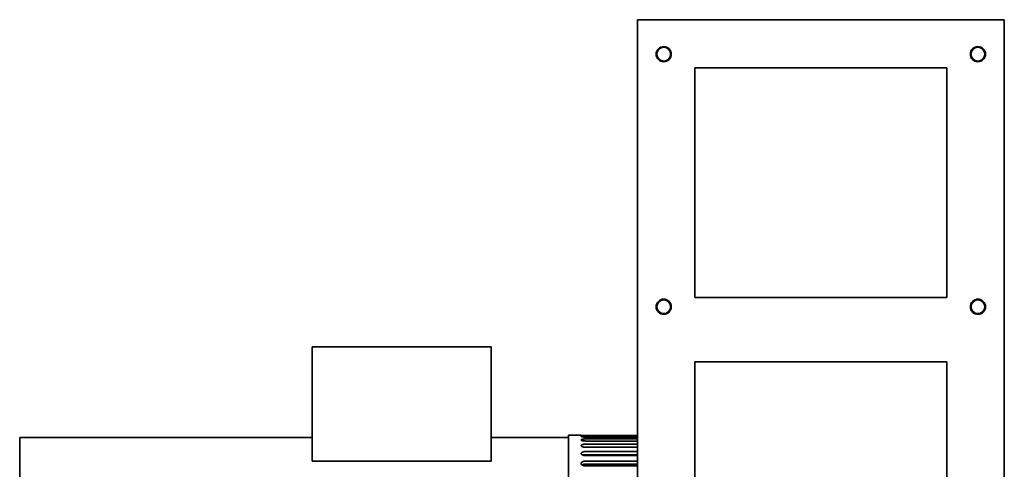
# Model space of a CAD drawing. Header units: millimetres. Extents: x 196 to 644, y 66 to 528.
# Tile 6 of 6: x 196 to 626, y 332 to 528. Entities that reach past the tile are written whole.
import ezdxf

# ---------------------------------------------------------------- set-up
doc = ezdxf.new("R2010")
doc.units = ezdxf.units.MM
doc.header["$LTSCALE"] = 2
doc.layers.add('Krawędzie widoczne(ISO)', color=7, linetype='Continuous', lineweight=35, true_color=0x262659)

msp = doc.modelspace()

# ---------------------------------------------------------------- linework, layer by layer
at = {"layer": 'Krawędzie widoczne(ISO)'}
for p, q in [((625.65, 528), (465.65, 528)), ((465.65, 66), (465.65, 528)), ((625.65, 528), (625.65, 66)), ((490.65, 407), (490.65, 507)), ((490.65, 507), (600.65, 507)), ((600.65, 507), (600.65, 407)), ((600.65, 407), (490.65, 407)), ((323.85, 335.7), (323.85, 385.5)), ((323.85, 385.5), (401.85, 385.5)), ((401.85, 335.7), (401.85, 385.5)), ((490.65, 66), (490.65, 379)), ((490.65, 379), (600.65, 379)), ((600.65, 379), (600.65, 66)), ((196.35, 346), (196.35, 188)), ((323.85, 346), (196.35, 346)), ((435.65, 346), (401.85, 346)), ((435.65, 300.82), (435.65, 347)), ((441.15, 347), (435.65, 347)), ((465.65, 346.97), (443.15, 346.97)), ((443.15, 346.7), (465.65, 346.7)), ((465.65, 346.25), (443.15, 346.25)), ((443.15, 345.41), (465.65, 345.41)), ((465.65, 344.52), (443.15, 344.52)), ((443.15, 343.15), (465.65, 343.15)), ((465.65, 341.83), (443.15, 341.83)), ((443.15, 339.92), (465.65, 339.92)), ((401.85, 335.7), (323.85, 335.7)), ((465.65, 338.57), (443.15, 338.57)), ((465.65, 338.19), (443.15, 338.19)), ((443.15, 335.78), (465.65, 335.78)), ((465.65, 334.51), (443.15, 334.51)), ((465.65, 333.65), (443.15, 333.65))]:
    msp.add_line(p, q, dxfattribs=at)
for centre, radius in [((477.15, 513), 3.3), ((477.15, 513), 3), ((614.15, 513), 3.3), ((614.15, 513), 3), ((477.15, 403), 3.3), ((477.15, 403), 3), ((614.15, 403), 3.3), ((614.15, 403), 3)]:
    msp.add_circle(centre, radius, dxfattribs=at)
for points, knots in [([(443.15, 346.97), (442.9, 346.97), (442.63, 346.98), (442.14, 346.98), (441.91, 346.98), (441.56, 346.99), (441.4, 346.99), (441.2, 347), (441.15, 347), (441.15, 347)], [0, 0, 0, 0, 0.0753407, 0.0753407, 0.1506814, 0.1506814, 0.2260221, 0.2260221, 0.3013628, 0.3013628, 0.3013628, 0.3013628]), ([(443.15, 346.25), (442.9, 346.25), (442.63, 346.26), (442.14, 346.28), (441.91, 346.3), (441.56, 346.35), (441.4, 346.38), (441.2, 346.44), (441.15, 346.47), (441.15, 346.53), (441.2, 346.55), (441.4, 346.6), (441.56, 346.63), (441.91, 346.66), (442.14, 346.67), (442.63, 346.69), (442.9, 346.7), (443.15, 346.7)], [0, 0, 0, 0, 0.0753407, 0.0753407, 0.1506814, 0.1506814, 0.2260221, 0.2260221, 0.3013628, 0.3013628, 0.3767035, 0.3767035, 0.4520442, 0.4520442, 0.5273849, 0.5273849, 0.6027256, 0.6027256, 0.6027256, 0.6027256]), ([(443.15, 344.52), (442.9, 344.52), (442.63, 344.54), (442.14, 344.59), (441.91, 344.62), (441.56, 344.71), (441.4, 344.76), (441.2, 344.88), (441.15, 344.94), (441.15, 345.05), (441.2, 345.11), (441.4, 345.21), (441.56, 345.26), (441.91, 345.33), (442.14, 345.36), (442.63, 345.41), (442.9, 345.41), (443.15, 345.41)], [0, 0, 0, 0, 0.0753407, 0.0753407, 0.1506814, 0.1506814, 0.2260221, 0.2260221, 0.3013628, 0.3013628, 0.3767035, 0.3767035, 0.4520442, 0.4520442, 0.5273849, 0.5273849, 0.6027256, 0.6027256, 0.6027256, 0.6027256]), ([(443.15, 341.83), (442.9, 341.83), (442.63, 341.84), (442.14, 341.92), (441.91, 341.97), (441.56, 342.09), (441.4, 342.17), (441.2, 342.34), (441.15, 342.43), (441.15, 342.59), (441.2, 342.68), (441.4, 342.84), (441.56, 342.91), (441.91, 343.02), (442.14, 343.07), (442.63, 343.13), (442.9, 343.15), (443.15, 343.15)], [0, 0, 0, 0, 0.0753407, 0.0753407, 0.1506814, 0.1506814, 0.2260221, 0.2260221, 0.3013628, 0.3013628, 0.3767035, 0.3767035, 0.4520442, 0.4520442, 0.5273849, 0.5273849, 0.6027256, 0.6027256, 0.6027256, 0.6027256]), ([(443.15, 338.19), (442.9, 338.19), (442.63, 338.21), (442.14, 338.3), (441.91, 338.37), (441.56, 338.53), (441.4, 338.63), (441.2, 338.85), (441.15, 338.97), (441.15, 339.19), (441.2, 339.3), (441.4, 339.51), (441.56, 339.61), (441.91, 339.75), (442.14, 339.82), (442.63, 339.9), (442.9, 339.92), (443.15, 339.92)], [0, 0, 0, 0, 0.0753407, 0.0753407, 0.1506814, 0.1506814, 0.2260221, 0.2260221, 0.3013628, 0.3013628, 0.3767035, 0.3767035, 0.4520442, 0.4520442, 0.5273849, 0.5273849, 0.6027256, 0.6027256, 0.6027256, 0.6027256]), ([(443.15, 333.65), (442.9, 333.65), (442.63, 333.68), (442.14, 333.79), (441.91, 333.88), (441.56, 334.07), (441.4, 334.19), (441.2, 334.46), (441.15, 334.6), (441.15, 334.87), (441.2, 335.01), (441.4, 335.27), (441.56, 335.39), (441.91, 335.57), (442.14, 335.65), (442.63, 335.76), (442.9, 335.78), (443.15, 335.78)], [0, 0, 0, 0, 0.0753407, 0.0753407, 0.1506814, 0.1506814, 0.2260221, 0.2260221, 0.3013628, 0.3013628, 0.3767035, 0.3767035, 0.4520442, 0.4520442, 0.5273849, 0.5273849, 0.6027256, 0.6027256, 0.6027256, 0.6027256]), ([(443.15, 338.57), (442.9, 338.57), (442.63, 338.55), (442.21, 338.48), (442.04, 338.44), (441.9, 338.39)], [0.6027267, 0.6027267, 0.6027267, 0.6027267, 0.6780675, 0.6780675, 0.7322774, 0.7322774, 0.7322774, 0.7322774]), ([(443.15, 334.51), (442.9, 334.51), (442.63, 334.48), (442.14, 334.38), (441.91, 334.3), (441.67, 334.17), (441.6, 334.14), (441.55, 334.1)], [0.6027267, 0.6027267, 0.6027267, 0.6027267, 0.6780675, 0.6780675, 0.7534084, 0.7534084, 0.7819466, 0.7819466, 0.7819466, 0.7819466])]:
    msp.add_open_spline(points, degree=3, knots=knots, dxfattribs=at)

doc.saveas('drawing.dxf')
